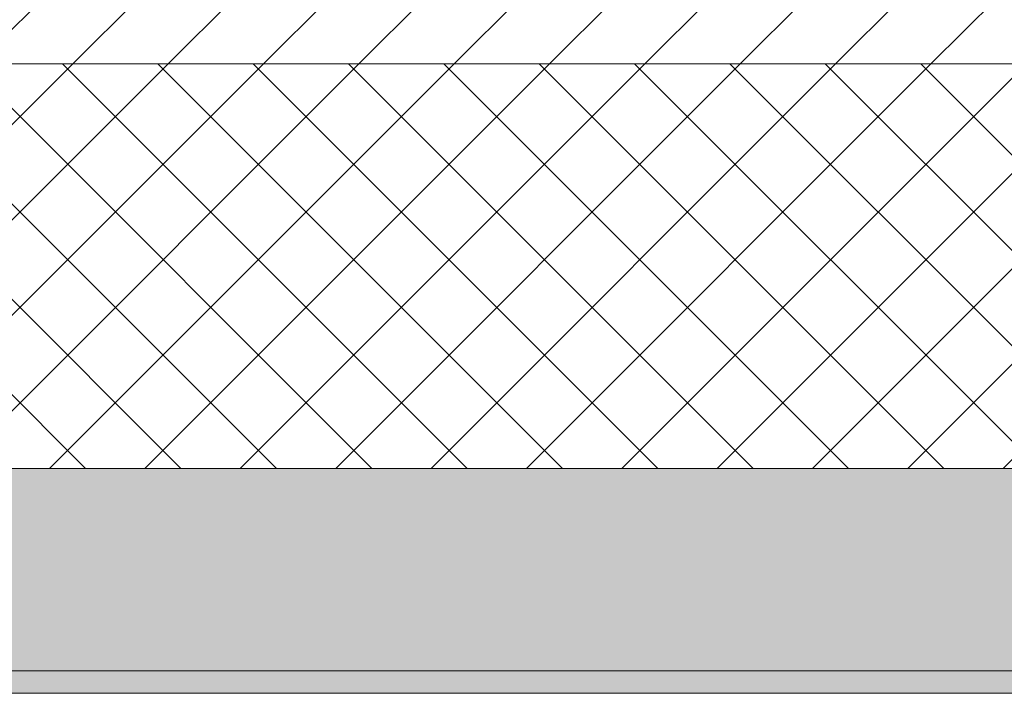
# Model space of a CAD drawing. Header units: millimetres. Extents: x -40968 to 13979, y -19284 to 4746.
# Tile 140 of 256: x -15486 to -15048, y -1699 to -1399. Entities that reach past the tile are written whole.
import ezdxf

# ---------------------------------------------------------------- set-up
doc = ezdxf.new("R2010")
doc.units = ezdxf.units.MM
doc.header["$MEASUREMENT"] = 0
doc.layers.add('12_FAÇ_Façana', color=7, linetype='Continuous')
doc.layers.add('12_FAÇ_Façana_Pluma_Nº__102', color=7, linetype='Continuous', lineweight=5, true_color=0xcccccc)
doc.layers.add('12_FAÇ_Façana_Pluma_Nº__174', color=7, linetype='Continuous', lineweight=13, true_color=0xe4ad2c)
doc.layers.add('12_FAÇ_Façana_Pluma_Nº__2', color=8, linetype='Continuous', lineweight=5)
doc.layers.add('12_FAÇ_Façana_Pluma_Nº__7', color=7, linetype='Continuous', lineweight=5)

# ---------------------------------------------------------------- blocks, each defined once
blk = doc.blocks.new('Muro_12_1', base_point=(-16936.43, -1193.98))
at = {"layer": '12_FAÇ_Façana_Pluma_Nº__102', "linetype": 'Continuous', "lineweight": 0, "true_color": 0xe5e5e5}
for points in [[(-16936.43, -1688.98), (-14135.93, -1688.98), (-14135.93, -1598.98), (-16936.43, -1598.98)], [(-16936.43, -1698.98), (-14135.93, -1698.98), (-14135.93, -1688.98), (-16936.43, -1688.98)]]:
    blk.add_hatch(color=254, dxfattribs=at).paths.add_polyline_path(points)
at = {"layer": '12_FAÇ_Façana_Pluma_Nº__174', "linetype": 'Continuous', "lineweight": 13, "true_color": 0xe4ad2c}
h = blk.add_hatch(dxfattribs=at)
h.set_pattern_fill('SATE_Aislamiento_0001', color=42, style=0, pattern_type=2)
h.set_pattern_definition([(45, (0, 0), (-21.213203, 21.213203), []), (135, (0, 0), (21.213203, 21.213203), [])])
h.paths.add_polyline_path([(-16936.43, -1598.98), (-14135.93, -1598.98), (-14135.93, -1418.98), (-16936.43, -1418.98)])
at = {"layer": '12_FAÇ_Façana_Pluma_Nº__2', "linetype": 'Continuous', "lineweight": 5}
h = blk.add_hatch(dxfattribs=at)
h.set_pattern_fill('Ceramic_0001', color=8, style=0, pattern_type=2)
h.set_pattern_definition([(45, (0, 0), (-21.213203, 21.213203), [])])
h.paths.add_polyline_path([(-16936.43, -1418.98), (-14135.93, -1418.98), (-14135.93, -1203.98), (-16936.43, -1203.98)])
at = {"layer": '12_FAÇ_Façana_Pluma_Nº__7', "color": 7, "linetype": 'Continuous', "lineweight": 5}
for p, q in [((-16936.43, -1418.98), (-14135.93, -1418.98)), ((-16936.43, -1598.98), (-14135.93, -1598.98)), ((-16936.43, -1688.98), (-14135.93, -1688.98))]:
    blk.add_line(p, q, dxfattribs=at)
at = {"layer": '12_FAÇ_Façana_Pluma_Nº__7', "color": 7, "linetype": 'Continuous', "lineweight": 5, "flags": 128}
blk.add_lwpolyline([(-16936.43, -1698.98), (-14135.93, -1698.98)], dxfattribs=at)

msp = doc.modelspace()

# ---------------------------------------------------------------- block references
at = {"layer": '12_FAÇ_Façana', "color": 7, "lineweight": 20}
msp.add_blockref('Muro_12_1', (-16936.43, -1193.98), dxfattribs=at)

doc.saveas('drawing.dxf')
